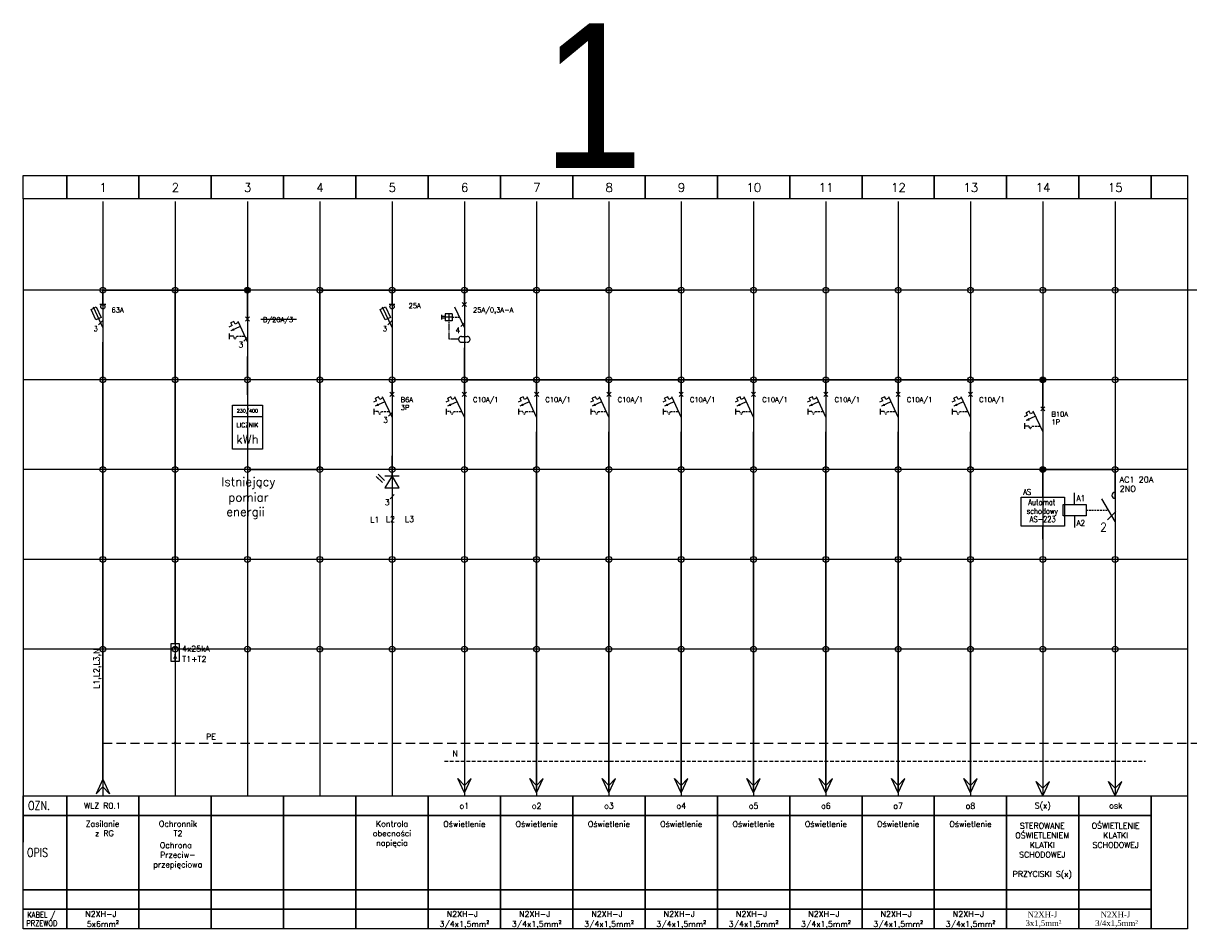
# Model space of a CAD drawing. Extents: x -286 to 6751, y -6190 to 318.
# Tile 2 of 8: x 0 to 403, y 0 to 313. Entities that reach past the tile are written whole.
import ezdxf
from ezdxf.enums import TextEntityAlignment as Align

# ---------------------------------------------------------------- set-up
doc = ezdxf.new("R2010")
doc.units = 0
doc.linetypes.add('HIDDEN', pattern=[9.525, 6.35, -3.175])
doc.layers.get('defpoints').update_dxf_attribs({"color": 8})
for name, color, linetype in [('_hrs_e_aparaty', 1, 'Continuous'), ('_HRS_E_Opis', 2, 'Continuous'), ('_HRS_E_Opis_obwodow', 2, 'Continuous'), ('_HRS_E_Schematy', 2, 'Continuous'), ('_HRS_E_Tabelka', 10, 'Continuous'), ('schrack-additional', 7, 'Continuous'), ('schrack-descr', 7, 'Continuous'), ('schrack-terminal', 7, 'Continuous'), ('SCHRACK_S', 1, 'Continuous')]:
    doc.layers.add(name, color=color, linetype=linetype)
doc.styles.add('_HRS TIMES', font='times.ttf')
doc.styles.add('_HRS_ARIAL', font='arial.ttf', dxfattribs={"width": 0.9})
doc.styles.add('_HRS_E_Styl_Standard', font='romans.shx')
doc.styles.get("Standard").update_dxf_attribs({"font": 'romans.shx'})
doc.styles.add('styl', font='romans.shx')
doc.styles.add('UWAGI', font='romans.shx', dxfattribs={"width": 0.8})

# ---------------------------------------------------------------- blocks, each defined once
blk = doc.blocks.new('BS618306_s')
at = {"layer": 'SCHRACK_S'}
for p, q in [((0, -5), (0, 0)), ((0, -13), (0, -18))]:
    blk.add_line(p, q, dxfattribs=at)
at = {"layer": 'SCHRACK_S', "color": 4}
for p, q in [((-5.33, -7.26), (-6.41, -7.76)), ((-2.53, -7.58), (-5.79, -9.1)), ((-4.66, -5.84), (-5.75, -6.35)), ((-5.33, -7.26), (-5.75, -6.35)), ((-4.24, -6.75), (-4.66, -5.84)), ((-3.15, -6.24), (-4.24, -6.75)), ((-0.71, -5.71), (0.71, -4.29)), ((0.71, -5.71), (-0.71, -4.29)), ((-6.27, -9.97), (-6.27, -11.97)), ((-1.22, -12.6), (0.19, -11.18))]:
    blk.add_line(p, q, dxfattribs=at)
at = {"layer": 'SCHRACK_S', "color": 1}
blk.add_line((-3.38, -5.75), (0, -13), dxfattribs=at)
at = {"layer": 'SCHRACK_S', "color": 4, "linetype": 'HIDDEN', "ltscale": 0.05}
for p, q in [((-4.84, -10.97), (-6.27, -10.97)), ((-4.27, -11.97), (-4.84, -10.97)), ((-4.27, -11.97), (-3.69, -10.97))]:
    blk.add_line(p, q, dxfattribs=at)
at = {"layer": 'SCHRACK_S', "color": 4, "linetype": 'HIDDEN', "ltscale": 0.1}
blk.add_line((-3.69, -10.97), (-0.95, -10.97), dxfattribs=at)
at = {"layer": 'SCHRACK_S', "color": 4}
blk.add_lwpolyline([(-5.79, -9.1, 0, 1, 0), (-4.7, -8.59, 1, 1, 0)], format="xyseb", dxfattribs=at)
at = {"layer": 'schrack-additional', "style": 'styl', "flags": 8}
blk.add_attdef('ADDITIONAL', (3, -13.1), '', height=1.7, dxfattribs=at)
at = {"layer": 'schrack-descr', "style": 'styl', "flags": 8}
blk.add_attdef('DESCRIPTION', (3, -7.7), '', height=1.7, dxfattribs=at)
at = {"layer": 'SCHRACK_S', "color": 4}
blk.add_text('3', height=2, dxfattribs=at).set_placement((-3.12, -14.87))
blk = doc.blocks.new('c_phase_indic_1_s')
at = {"layer": 'SCHRACK_S'}
for p, q in [((0, -7.78), (0, 0)), ((-3.35, -9.32), (-5.52, -7.15)), ((-2.62, -8.58), (-4.79, -6.42)), ((-2.44, -6.91), (2.44, -6.91)), ((0, -7.78), (0, -18))]:
    blk.add_line(p, q, dxfattribs=at)
at = {"layer": 'SCHRACK_S', "color": 4}
blk.add_line((-0.63, -14.86), (0.79, -13.45), dxfattribs=at)
at = {"layer": 'SCHRACK_S'}
for points in [[(-5.52, -7.15, 0, 0.613, 0), (-4.81, -7.86, 0.613, 0.613, 0)], [(-4.79, -6.42, 0, 0.613, 0), (-4.08, -7.12, 0.613, 0.613, 0)]]:
    blk.add_lwpolyline(points, format="xyseb", dxfattribs=at)
blk.add_lwpolyline([(2.44, -11.13), (0, -6.91), (-2.44, -11.13)], close=True, dxfattribs=at)
at = {"layer": 'schrack-additional', "style": 'styl'}
blk.add_attdef('ADDITIONAL', (6.04, -11.8), '', height=1.7, dxfattribs=at)
at = {"layer": 'schrack-descr', "style": 'styl'}
blk.add_attdef('DESCRIPTION', (6.04, -6.4), '', height=1.7, dxfattribs=at)
at = {"layer": 'schrack-terminal', "style": 'styl'}
for tag in ['TERMINAL2', 'TERMINAL']:
    blk.add_attdef(tag, (6.02, -14.47), '', height=1.7, dxfattribs=at)
at = {"layer": 'SCHRACK_S', "color": 4}
blk.add_text('3', height=2, dxfattribs=at).set_placement((-2.52, -17.13))
blk = doc.blocks.new('BS618110_s')
at = {"layer": 'SCHRACK_S'}
for p, q in [((0, -5), (0, 0)), ((0, -13), (0, -18))]:
    blk.add_line(p, q, dxfattribs=at)
at = {"layer": 'SCHRACK_S', "color": 4}
for p, q in [((-5.33, -7.26), (-6.41, -7.76)), ((-2.53, -7.58), (-5.79, -9.1)), ((-4.66, -5.84), (-5.75, -6.35)), ((-5.33, -7.26), (-5.75, -6.35)), ((-4.24, -6.75), (-4.66, -5.84)), ((-3.15, -6.24), (-4.24, -6.75)), ((-0.71, -5.71), (0.71, -4.29)), ((0.71, -5.71), (-0.71, -4.29)), ((-6.27, -9.97), (-6.27, -11.97))]:
    blk.add_line(p, q, dxfattribs=at)
at = {"layer": 'SCHRACK_S', "color": 1}
blk.add_line((-3.38, -5.75), (0, -13), dxfattribs=at)
at = {"layer": 'SCHRACK_S', "color": 4, "linetype": 'HIDDEN', "ltscale": 0.05}
for p, q in [((-4.84, -10.97), (-6.27, -10.97)), ((-4.27, -11.97), (-4.84, -10.97)), ((-4.27, -11.97), (-3.69, -10.97))]:
    blk.add_line(p, q, dxfattribs=at)
at = {"layer": 'SCHRACK_S', "color": 4, "linetype": 'HIDDEN', "ltscale": 0.1}
blk.add_line((-3.69, -10.97), (-0.95, -10.97), dxfattribs=at)
at = {"layer": 'SCHRACK_S', "color": 4}
blk.add_lwpolyline([(-5.79, -9.1, 0, 1, 0), (-4.7, -8.59, 1, 1, 0)], format="xyseb", dxfattribs=at)
at = {"layer": 'schrack-additional', "style": 'styl', "flags": 8}
blk.add_attdef('ADDITIONAL', (3, -13.1), '', height=1.7, dxfattribs=at)
at = {"layer": 'schrack-descr', "style": 'styl', "flags": 8}
blk.add_attdef('DESCRIPTION', (3, -7.7), '', height=1.7, dxfattribs=at)
blk = doc.blocks.new('A$C232D70E2')
at = {"layer": '_HRS_E_Schematy'}
for p, q in [((0, 0), (-2.31, -5)), ((0, 0), (2.31, -5)), ((0, -2.64), (-2.31, -5)), ((0, -2.64), (2.31, -5))]:
    blk.add_line(p, q, dxfattribs=at)
blk = doc.blocks.new('c_fuse_sw_3_s')
at = {"layer": 'SCHRACK_S'}
for p, q in [((0, -5), (0, 0)), ((0, -13), (0, -18))]:
    blk.add_line(p, q, dxfattribs=at)
at = {"layer": 'SCHRACK_S', "color": 1}
blk.add_line((-3.38, -5.75), (0, -13), dxfattribs=at)
at = {"layer": 'SCHRACK_S', "color": 4}
for p, q in [((1, -5), (-1, -5)), ((-1.49, -12.04), (-0.07, -10.62))]:
    blk.add_line(p, q, dxfattribs=at)
blk.add_lwpolyline([(-4.07, -6.65), (-2.25, -5.8), (-0.56, -9.43), (-2.38, -10.27)], close=True, dxfattribs=at)
blk.add_circle((0, -5.74), 0.738, dxfattribs=at)
at = {"layer": 'schrack-additional', "style": 'styl'}
blk.add_attdef('ADDITIONAL', (5.73, -11.65), '', height=1.7, dxfattribs=at)
at = {"layer": 'schrack-descr', "style": 'styl'}
blk.add_attdef('DESCRIPTION', (5.73, -6.25), '', height=1.7, dxfattribs=at)
at = {"layer": 'schrack-terminal', "style": 'styl'}
for tag in ['TERMINAL2', 'TERMINAL']:
    blk.add_attdef(tag, (5.71, -14.33), '', height=1.7, dxfattribs=at)
at = {"layer": 'SCHRACK_S', "color": 4, "width": 0.9}
blk.add_text('3', height=1.8, dxfattribs=at).set_placement((-3.14, -14.23))
blk = doc.blocks.new('szab')
for p, q in [((-190, 92.64), (-190, -59.54)), ((-162.5, 92.64), (-162.5, 62.04)), ((-137.5, 92.64), (-137.5, 62.04)), ((-112.5, 92.64), (-112.5, 62.04)), ((-87.5, 92.64), (-87.5, 62.04)), ((-62.5, 92.64), (-62.5, 62.04)), ((-37.5, 92.64), (-37.5, 62.04)), ((-12.5, 92.64), (-12.5, 62.04)), ((12.5, 92.64), (12.5, 62.04)), ((37.5, 92.64), (37.5, 62.04)), ((62.5, 92.64), (62.5, 62.04)), ((87.5, 92.64), (87.5, 62.04)), ((112.5, 92.64), (112.5, 62.04)), ((137.5, 92.64), (137.5, 62.04)), ((162.5, 92.64), (162.5, 62.04)), ((187.5, 92.64), (187.5, 62.04)), ((212.5, 92.64), (212.5, -59.54)), ((-162.5, 62.04), (-190, 62.04)), ((-137.5, 62.04), (-162.5, 62.04)), ((-162.5, 62.04), (-162.5, 31.02)), ((-112.5, 62.04), (-137.5, 62.04)), ((-137.5, 62.04), (-137.5, 31.02)), ((-87.5, 62.04), (-112.5, 62.04)), ((-112.5, 62.04), (-112.5, 31.02)), ((-62.5, 62.04), (-87.5, 62.04)), ((-87.5, 62.04), (-87.5, 31.02)), ((-37.5, 62.04), (-62.5, 62.04)), ((-62.5, 62.04), (-62.5, 31.02)), ((-12.5, 62.04), (-37.5, 62.04)), ((-37.5, 62.04), (-37.5, 31.02)), ((12.5, 62.04), (-12.5, 62.04)), ((-12.5, 62.04), (-12.5, 31.02)), ((37.5, 62.04), (12.5, 62.04)), ((12.5, 62.04), (12.5, 31.02)), ((37.5, 62.04), (37.5, 31.02)), ((62.5, 62.04), (37.5, 62.04)), ((87.5, 62.04), (62.5, 62.04)), ((62.5, 62.04), (62.5, 31.02)), ((112.5, 62.04), (87.5, 62.04)), ((87.5, 62.04), (87.5, 31.02)), ((137.5, 62.04), (112.5, 62.04)), ((112.5, 62.04), (112.5, 31.02)), ((162.5, 62.04), (137.5, 62.04)), ((137.5, 62.04), (137.5, 31.02)), ((187.5, 62.04), (162.5, 62.04)), ((162.5, 62.04), (162.5, 31.02)), ((187.5, 62.04), (187.5, 31.02)), ((212.5, 62.04), (187.5, 62.04)), ((-190, 38.52), (-190, -112.79)), ((212.5, 38.52), (212.5, -112.79)), ((-162.5, 31.02), (-190, 31.02)), ((-162.5, 31.02), (-162.5, 0)), ((-137.5, 31.02), (-162.5, 31.02)), ((-137.5, 31.02), (-137.5, 0)), ((-112.5, 31.02), (-137.5, 31.02)), ((-112.5, 31.02), (-112.5, 0)), ((-87.5, 31.02), (-112.5, 31.02)), ((-87.5, 31.02), (-87.5, 0)), ((-62.5, 31.02), (-87.5, 31.02)), ((-62.5, 31.02), (-62.5, 0)), ((-37.5, 31.02), (-62.5, 31.02)), ((-37.5, 31.02), (-37.5, 0)), ((-12.5, 31.02), (-37.5, 31.02)), ((-12.5, 31.02), (-12.5, 0)), ((12.5, 31.02), (-12.5, 31.02)), ((12.5, 31.02), (12.5, 0)), ((37.5, 31.02), (12.5, 31.02)), ((37.5, 31.02), (37.5, 0)), ((62.5, 31.02), (37.5, 31.02)), ((62.5, 31.02), (62.5, 0)), ((87.5, 31.02), (62.5, 31.02)), ((87.5, 31.02), (87.5, 0)), ((112.5, 31.02), (87.5, 31.02)), ((137.5, 31.02), (112.5, 31.02)), ((112.5, 31.02), (112.5, 0)), ((137.5, 31.02), (137.5, 0)), ((162.5, 31.02), (137.5, 31.02)), ((162.5, 31.02), (162.5, 0)), ((187.5, 31.02), (162.5, 31.02)), ((187.5, 31.02), (187.5, 0)), ((212.5, 31.02), (187.5, 31.02)), ((-162.5, 0), (-190, 0)), ((-162.5, 0), (-162.5, -31.02)), ((-137.5, 0), (-162.5, 0)), ((-137.5, 0), (-137.5, -31.02)), ((-112.5, 0), (-137.5, 0)), ((-112.5, 0), (-112.5, -31.02)), ((-87.5, 0), (-112.5, 0)), ((-87.5, 0), (-87.5, -31.02)), ((-62.5, 0), (-87.5, 0)), ((-62.5, 0), (-62.5, -31.02)), ((-37.5, 0), (-62.5, 0)), ((-37.5, 0), (-37.5, -31.02)), ((12.5, 0), (-12.5, 0)), ((12.5, 0), (12.5, -31.02)), ((37.5, 0), (12.5, 0)), ((37.5, 0), (37.5, -31.02)), ((87.5, 0), (62.5, 0)), ((87.5, 0), (87.5, -31.02)), ((112.5, 0), (87.5, 0)), ((137.5, 0), (112.5, 0)), ((112.5, 0), (112.5, -31.02)), ((137.5, 0), (137.5, -31.02)), ((162.5, 0), (137.5, 0)), ((162.5, 0), (162.5, -31.02)), ((187.5, 0), (162.5, 0)), ((187.5, 0), (187.5, -31.02)), ((212.5, 0), (187.5, 0)), ((-12.5, 0), (-37.5, 0)), ((-12.5, 0), (-12.5, -31.02)), ((62.5, 0), (37.5, 0)), ((62.5, 0), (62.5, -31.02)), ((-162.5, -31.02), (-190, -31.02)), ((-162.5, -31.02), (-162.5, -62.04)), ((-137.5, -31.02), (-162.5, -31.02)), ((-137.5, -31.02), (-137.5, -62.04)), ((-112.5, -31.02), (-137.5, -31.02)), ((-112.5, -31.02), (-112.5, -62.04)), ((-87.5, -31.02), (-112.5, -31.02)), ((-87.5, -31.02), (-87.5, -62.04)), ((-62.5, -31.02), (-87.5, -31.02)), ((-62.5, -31.02), (-62.5, -62.04)), ((-37.5, -31.02), (-62.5, -31.02)), ((-37.5, -31.02), (-37.5, -62.04)), ((-12.5, -31.02), (-37.5, -31.02)), ((-12.5, -31.02), (-12.5, -62.04)), ((12.5, -31.02), (-12.5, -31.02)), ((12.5, -31.02), (12.5, -62.04)), ((37.5, -31.02), (12.5, -31.02)), ((37.5, -31.02), (37.5, -62.04)), ((62.5, -31.02), (37.5, -31.02)), ((62.5, -31.02), (62.5, -62.04)), ((87.5, -31.02), (62.5, -31.02)), ((87.5, -31.02), (87.5, -62.04)), ((112.5, -31.02), (87.5, -31.02)), ((137.5, -31.02), (112.5, -31.02)), ((112.5, -31.02), (112.5, -62.04)), ((137.5, -31.02), (137.5, -62.04)), ((162.5, -31.02), (137.5, -31.02)), ((162.5, -31.02), (162.5, -62.04)), ((187.5, -31.02), (162.5, -31.02)), ((187.5, -31.02), (187.5, -62.04)), ((212.5, -31.02), (187.5, -31.02)), ((-162.5, -62.04), (-190, -62.04)), ((-162.5, -62.04), (-162.5, -112.79)), ((-137.5, -62.04), (-162.5, -62.04)), ((-137.5, -62.04), (-137.5, -112.79)), ((-112.5, -62.04), (-137.5, -62.04)), ((-112.5, -62.04), (-112.5, -112.79)), ((-87.5, -62.04), (-112.5, -62.04)), ((-87.5, -62.04), (-87.5, -112.79)), ((-62.5, -62.04), (-87.5, -62.04)), ((-62.5, -62.04), (-62.5, -112.79)), ((-37.5, -62.04), (-62.5, -62.04)), ((-37.5, -62.04), (-37.5, -112.79)), ((-12.5, -62.04), (-37.5, -62.04)), ((-12.5, -62.04), (-12.5, -112.79)), ((12.5, -62.04), (-12.5, -62.04)), ((12.5, -62.04), (12.5, -112.79)), ((37.5, -62.04), (12.5, -62.04)), ((37.5, -62.04), (37.5, -112.79)), ((62.5, -62.04), (37.5, -62.04)), ((62.5, -62.04), (62.5, -112.79)), ((87.5, -62.04), (62.5, -62.04)), ((87.5, -62.04), (87.5, -112.79)), ((112.5, -62.04), (87.5, -62.04)), ((137.5, -62.04), (112.5, -62.04)), ((112.5, -62.04), (112.5, -112.79)), ((137.5, -62.04), (137.5, -112.79)), ((162.5, -62.04), (137.5, -62.04)), ((162.5, -62.04), (162.5, -112.79)), ((187.5, -62.04), (162.5, -62.04)), ((187.5, -62.04), (187.5, -112.79)), ((212.5, -62.04), (187.5, -62.04))]:
    blk.add_line(p, q)
for centre in [(-162.5, 62.04), (-137.5, 62.04), (-112.5, 62.04), (-87.5, 62.04), (-62.5, 62.04), (-37.5, 62.04), (-12.5, 62.04), (12.5, 62.04), (37.5, 62.04), (62.5, 62.04), (87.5, 62.04), (112.5, 62.04), (137.5, 62.04), (162.5, 62.04), (187.5, 62.04), (-162.5, 31.02), (-137.5, 31.02), (-112.5, 31.02), (-87.5, 31.02), (-62.5, 31.02), (-37.5, 31.02), (-12.5, 31.02), (12.5, 31.02), (37.5, 31.02), (62.5, 31.02), (87.5, 31.02), (112.5, 31.02), (137.5, 31.02), (162.5, 31.02), (187.5, 31.02), (-162.5, 0), (-137.5, 0), (-112.5, 0), (-87.5, 0), (-62.5, 0), (-37.5, 0), (-12.5, 0), (12.5, 0), (37.5, 0), (62.5, 0), (87.5, 0), (112.5, 0), (137.5, 0), (162.5, 0), (187.5, 0), (-162.5, -31.02), (-137.5, -31.02), (-112.5, -31.02), (-87.5, -31.02), (-62.5, -31.02), (-37.5, -31.02), (-12.5, -31.02), (12.5, -31.02), (37.5, -31.02), (62.5, -31.02), (87.5, -31.02), (112.5, -31.02), (137.5, -31.02), (162.5, -31.02), (187.5, -31.02), (-162.5, -62.04), (-137.5, -62.04), (-112.5, -62.04), (-87.5, -62.04), (-62.5, -62.04), (-37.5, -62.04), (-12.5, -62.04), (12.5, -62.04), (37.5, -62.04), (62.5, -62.04), (87.5, -62.04), (112.5, -62.04), (137.5, -62.04), (162.5, -62.04), (187.5, -62.04)]:
    blk.add_circle(centre, 1)
blk = doc.blocks.new('Opis1')
at = {"layer": '_HRS_E_Tabelka'}
for points in [[(0, 45.91), (15, 45.91), (15, 39.18), (0, 39.18)], [(15, 45.91), (40, 45.91), (40, 39.18), (15, 39.18)], [(40, 45.91), (65, 45.91), (65, 39.18), (40, 39.18)], [(65, 45.91), (90, 45.91), (90, 39.18), (65, 39.18)], [(90, 45.91), (115, 45.91), (115, 39.18), (90, 39.18)], [(115, 45.91), (140, 45.91), (140, 39.18), (115, 39.18)], [(140, 45.91), (165, 45.91), (165, 39.18), (140, 39.18)], [(165, 45.91), (190, 45.91), (190, 39.18), (165, 39.18)], [(190, 45.91), (215, 45.91), (215, 39.18), (190, 39.18)], [(215, 45.91), (240, 45.91), (240, 39.18), (215, 39.18)], [(240, 45.91), (265, 45.91), (265, 39.18), (240, 39.18)], [(265, 45.91), (290, 45.91), (290, 39.18), (265, 39.18)], [(290, 45.91), (315, 45.91), (315, 39.18), (290, 39.18)], [(315, 45.91), (340, 45.91), (340, 39.18), (315, 39.18)], [(340, 45.91), (365, 45.91), (365, 39.18), (340, 39.18)], [(365, 45.91), (390, 45.91), (390, 39.18), (365, 39.18)], [(402.5, 0), (390, 0), (390, 45.91), (402.5, 45.91)], [(0, 39.18), (15, 39.18), (15, 13.46), (0, 13.46)], [(15, 39.18), (40, 39.18), (40, 13.46), (15, 13.46)], [(40, 39.18), (65, 39.18), (65, 13.46), (40, 13.46)], [(65, 39.18), (90, 39.18), (90, 13.46), (65, 13.46)], [(90, 39.18), (115, 39.18), (115, 13.46), (90, 13.46)], [(115, 39.18), (140, 39.18), (140, 13.46), (115, 13.46)], [(140, 39.18), (165, 39.18), (165, 13.46), (140, 13.46)], [(165, 39.18), (190, 39.18), (190, 13.46), (165, 13.46)], [(190, 39.18), (215, 39.18), (215, 13.46), (190, 13.46)], [(215, 39.18), (240, 39.18), (240, 13.46), (215, 13.46)], [(240, 39.18), (265, 39.18), (265, 13.46), (240, 13.46)], [(265, 39.18), (290, 39.18), (290, 13.46), (265, 13.46)], [(290, 39.18), (315, 39.18), (315, 13.46), (290, 13.46)], [(315, 39.18), (340, 39.18), (340, 13.46), (315, 13.46)], [(340, 39.18), (365, 39.18), (365, 13.46), (340, 13.46)], [(365, 39.18), (390, 39.18), (390, 13.46), (365, 13.46)], [(0, 13.46), (15, 13.46), (15, 6.73), (0, 6.73)], [(15, 13.46), (40, 13.46), (40, 6.73), (15, 6.73)], [(40, 13.46), (65, 13.46), (65, 6.73), (40, 6.73)], [(65, 13.46), (90, 13.46), (90, 6.73), (65, 6.73)], [(90, 13.46), (115, 13.46), (115, 6.73), (90, 6.73)], [(115, 13.46), (140, 13.46), (140, 6.73), (115, 6.73)], [(140, 13.46), (165, 13.46), (165, 6.73), (140, 6.73)], [(165, 13.46), (190, 13.46), (190, 6.73), (165, 6.73)], [(190, 13.46), (215, 13.46), (215, 6.73), (190, 6.73)], [(215, 13.46), (240, 13.46), (240, 6.73), (215, 6.73)], [(240, 13.46), (265, 13.46), (265, 6.73), (240, 6.73)], [(265, 13.46), (290, 13.46), (290, 6.73), (265, 6.73)], [(290, 13.46), (315, 13.46), (315, 6.73), (290, 6.73)], [(315, 13.46), (340, 13.46), (340, 6.73), (315, 6.73)], [(340, 13.46), (365, 13.46), (365, 6.73), (340, 6.73)], [(365, 13.46), (390, 13.46), (390, 6.73), (365, 6.73)], [(0, 6.73), (15, 6.73), (15, 0), (0, 0)], [(15, 6.73), (40, 6.73), (40, 0), (15, 0)], [(40, 6.73), (65, 6.73), (65, 0), (40, 0)], [(65, 6.73), (90, 6.73), (90, 0), (65, 0)], [(90, 6.73), (115, 6.73), (115, 0), (90, 0)], [(115, 6.73), (140, 6.73), (140, 0), (115, 0)], [(140, 6.73), (165, 6.73), (165, 0), (140, 0)], [(165, 6.73), (190, 6.73), (190, 0), (165, 0)], [(190, 6.73), (215, 6.73), (215, 0), (190, 0)], [(215, 6.73), (240, 6.73), (240, 0), (215, 0)], [(240, 6.73), (265, 6.73), (265, 0), (240, 0)], [(265, 6.73), (290, 6.73), (290, 0), (265, 0)], [(290, 6.73), (315, 6.73), (315, 0), (290, 0)], [(315, 6.73), (340, 6.73), (340, 0), (315, 0)], [(340, 6.73), (365, 6.73), (365, 0), (340, 0)], [(365, 6.73), (390, 6.73), (390, 0), (365, 0)]]:
    blk.add_lwpolyline(points, close=True, dxfattribs=at)
at = {"layer": '_HRS_E_Tabelka', "style": '_HRS_E_Styl_Standard', "width": 0.8}
for s, height, p in [('OZN.', 3, (5.43, 42.55)), ('OPIS', 3, (4.91, 26.32)), ('KABEL /', 2, (6.25, 4.81)), ('PRZEWÓD', 2, (6.4, 1.87))]:
    blk.add_text(s, height=height, rotation=359.9986, dxfattribs=at).set_placement(p, align=Align.MIDDLE_CENTER)
blk = doc.blocks.new('A$C5E6C5F13')
at = {"layer": '_HRS_E_Tabelka'}
for p, q in [((0, 0), (0, -222.4)), ((402.5, 0), (402.5, -222.4))]:
    blk.add_line(p, q, dxfattribs=at)
for points in [[(0, 8), (15, 8), (15, 0), (0, 0)], [(15, 8), (40, 8), (40, 0), (15, 0)], [(40, 8), (65, 8), (65, 0), (40, 0)], [(65, 8), (90, 8), (90, 0), (65, 0)], [(90, 8), (115, 8), (115, 0), (90, 0)], [(115, 8), (140, 8), (140, 0), (115, 0)], [(140, 8), (165, 8), (165, 0), (140, 0)], [(165, 8), (190, 8), (190, 0), (165, 0)], [(190, 8), (215, 8), (215, 0), (190, 0)], [(215, 8), (240, 8), (240, 0), (215, 0)], [(240, 8), (265, 8), (265, 0), (240, 0)], [(265, 8), (290, 8), (290, 0), (265, 0)], [(290, 8), (315, 8), (315, 0), (290, 0)], [(315, 8), (340, 8), (340, 0), (315, 0)], [(340, 8), (365, 8), (365, 0), (340, 0)], [(365, 8), (390, 8), (390, 0), (365, 0)], [(390, 8), (402.5, 8), (402.5, 0), (390, 0)]]:
    blk.add_lwpolyline(points, close=True, dxfattribs=at)
at = {"layer": '_HRS_E_Tabelka', "style": '_HRS_E_Styl_Standard'}
for s, p in [('1', (27.59, 3.85)), ('2', (52.59, 3.85)), ('3', (77.59, 3.85)), ('4', (102.59, 3.85)), ('5', (127.59, 3.85)), ('6', (152.59, 3.85)), ('7', (177.59, 3.85)), ('8', (202.59, 3.85)), ('9', (227.59, 3.85)), ('10', (252.59, 3.85)), ('11', (277.59, 3.85)), ('12', (302.59, 3.85)), ('13', (327.59, 3.85)), ('14', (352.59, 3.85)), ('15', (377.59, 3.85))]:
    blk.add_text(s, height=3, rotation=359.9986, dxfattribs=at).set_placement(p, align=Align.MIDDLE_CENTER)
blk = doc.blocks.new('*U69')
at = {"layer": '_HRS_E_Tabelka'}
for name, p in [('A$C5E6C5F13', (0, 252.35)), ('Opis1', (0, 0))]:
    blk.add_blockref(name, p, dxfattribs=at)
at = {"layer": 'defpoints'}
blk.add_blockref('szab', (190, 158.7), dxfattribs=at)
blk = doc.blocks.new('c_spark_arres_s')
at = {"layer": 'SCHRACK_S'}
for p, q in [((0, -1.98), (0, 0)), ((0, -1.98), (0, -4.43)), ((0, -7.99), (0, -5.54)), ((0, -7.99), (0, -9.97))]:
    blk.add_line(p, q, dxfattribs=at)
blk.add_lwpolyline([(-1.49, -1.98), (1.49, -1.98), (1.49, -7.99), (-1.49, -7.99)], close=True, dxfattribs=at)
for points in [[(0, -4.43, 0, 1.5, 0), (0, -2.83, 1.5, 1.5, 0)], [(0, -5.54, 0, 1.5, 0), (0, -7.14, 1.5, 1.5, 0)]]:
    blk.add_lwpolyline(points, format="xyseb", dxfattribs=at)
at = {"layer": 'schrack-additional', "style": 'styl'}
blk.add_attdef('ADDITIONAL', (4.92, -9.34), '', height=2.04, dxfattribs=at)
at = {"layer": 'schrack-descr', "style": 'styl'}
blk.add_attdef('DESCRIPTION', (4.92, -2.86), '', height=2.04, dxfattribs=at)
at = {"layer": 'schrack-terminal', "style": 'styl'}
for tag in ['TERMINAL2', 'TERMINAL']:
    blk.add_attdef(tag, (4.9, -12.55), '', height=2.04, dxfattribs=at)
blk = doc.blocks.new('IS504702_s')
at = {"layer": 'SCHRACK_S'}
for p, q in [((0, -5), (0, 0)), ((0, -13), (0, -18))]:
    blk.add_line(p, q, dxfattribs=at)
at = {"layer": 'SCHRACK_S', "color": 1}
blk.add_line((-3.38, -5.75), (0, -13), dxfattribs=at)
at = {"layer": 'SCHRACK_S', "color": 4}
for p, q in [((1, -5), (-1, -5)), ((-1.49, -12.04), (-0.07, -10.62))]:
    blk.add_line(p, q, dxfattribs=at)
blk.add_lwpolyline([(-4.07, -6.65), (-2.25, -5.8), (-0.56, -9.43), (-2.38, -10.27)], close=True, dxfattribs=at)
blk.add_circle((0, -5.74), 0.738, dxfattribs=at)
at = {"layer": 'schrack-additional', "style": 'styl', "flags": 8}
blk.add_attdef('ADDITIONAL', (3, -13.1), '', height=1.7, dxfattribs=at)
at = {"layer": 'schrack-descr', "style": 'styl', "flags": 8}
blk.add_attdef('DESCRIPTION', (3, -7.7), '', height=1.7, dxfattribs=at)
at = {"layer": 'SCHRACK_S', "color": 4, "width": 0.9}
blk.add_text('3', height=1.8, dxfattribs=at).set_placement((-3.14, -14.23))
blk = doc.blocks.new('BD604130_s')
at = {"layer": 'SCHRACK_S'}
for p, q in [((0, -5), (0, 0)), ((0, -13), (0, -18))]:
    blk.add_line(p, q, dxfattribs=at)
at = {"layer": 'SCHRACK_S', "color": 1}
for p, q in [((-3.38, -5.75), (0, -13)), ((0, -18), (0, -21))]:
    blk.add_line(p, q, dxfattribs=at)
at = {"layer": 'SCHRACK_S', "color": 4}
for p, q in [((-0.71, -5.71), (0.71, -4.29)), ((0.71, -5.71), (-0.71, -4.29)), ((-7.86, -8.55), (-7.86, -10.2)), ((-6.62, -9.07), (-7.86, -9.07)), ((-6.62, -9.68), (-7.86, -9.68)), ((-4.22, -8.17), (-6.62, -8.17)), ((-6.62, -8.17), (-6.62, -10.57)), ((-4.22, -9.37), (-6.62, -9.37)), ((-4.22, -10.57), (-6.62, -10.57)), ((-5.42, -8.17), (-5.42, -10.57)), ((-4.22, -8.17), (-4.22, -10.57)), ((-1.22, -12.6), (0.19, -11.18))]:
    blk.add_line(p, q, dxfattribs=at)
at = {"layer": 'SCHRACK_S', "color": 4, "linetype": 'HIDDEN', "ltscale": 0.05}
for p, q in [((-5.42, -10.57), (-5.42, -17.01)), ((-1.01, -16), (1, -16)), ((-2, -17.01), (-5.42, -17.01)), ((-0.98, -18), (1, -18))]:
    blk.add_line(p, q, dxfattribs=at)
at = {"layer": 'SCHRACK_S', "color": 4, "linetype": 'HIDDEN', "ltscale": 0.1}
blk.add_line((-4.22, -9.37), (-1.69, -9.37), dxfattribs=at)
at = {"layer": 'SCHRACK_S', "color": 4, "const_width": 0.2}
blk.add_lwpolyline([(-2.1, -17.01, 1), (-1.9, -17.01, 1)], format="xyb", close=True, dxfattribs=at)
at = {"layer": 'SCHRACK_S', "color": 4, "linetype": 'HIDDEN', "ltscale": 0.05}
for centre, start, end in [((-1, -17), 89.607, 271.3439), ((1, -17), 269.992, 90.0007)]:
    blk.add_arc(centre, 1, start, end, dxfattribs=at)
at = {"layer": 'schrack-additional', "style": 'styl', "flags": 8}
blk.add_attdef('ADDITIONAL', (3, -13.1), '', height=1.7, dxfattribs=at)
at = {"layer": 'schrack-descr', "style": 'styl', "flags": 8}
blk.add_attdef('DESCRIPTION', (3, -7.7), '', height=1.7, dxfattribs=at)
at = {"layer": 'SCHRACK_S', "color": 4}
blk.add_text('4', height=2, dxfattribs=at).set_placement((-3.12, -14.87))
blk = doc.blocks.new('licznik')
for p, q in [((0, 0), (0, -3.56)), ((0, -18.77), (0, -22.33))]:
    blk.add_line(p, q)
at = {"color": 1}
blk.add_line((-5.17, -7.46), (5.17, -7.46), dxfattribs=at)
blk.add_lwpolyline([(-5.17, -3.56), (5.17, -3.56), (5.17, -18.77), (-5.17, -18.77)], close=True, dxfattribs=at)
at = {"style": '_HRS_E_Styl_Standard'}
for s, height, p in [('230/400', 1.2, (0, -5.51)), ('LICZNIK', 1.5, (0, -10.44)), ('kWh', 3, (0, -15.28))]:
    blk.add_text(s, height=height, rotation=359.9986, dxfattribs=at).set_placement(p, align=Align.MIDDLE_CENTER)
blk = doc.blocks.new('c_mccb_3_s')
at = {"layer": 'SCHRACK_S'}
for p, q in [((0, -5), (0, 0)), ((0, -13), (0, -18))]:
    blk.add_line(p, q, dxfattribs=at)
at = {"layer": 'SCHRACK_S', "color": 4}
for p, q in [((-5.33, -7.26), (-6.41, -7.76)), ((-2.53, -7.58), (-5.79, -9.1)), ((-4.66, -5.84), (-5.75, -6.35)), ((-5.33, -7.26), (-5.75, -6.35)), ((-4.24, -6.75), (-4.66, -5.84)), ((-3.15, -6.24), (-4.24, -6.75)), ((-0.71, -5.71), (0.71, -4.29)), ((0.71, -5.71), (-0.71, -4.29)), ((-6.27, -9.97), (-6.27, -11.97)), ((-1.22, -12.6), (0.19, -11.18))]:
    blk.add_line(p, q, dxfattribs=at)
at = {"layer": 'SCHRACK_S', "color": 1}
blk.add_line((-3.38, -5.75), (0, -13), dxfattribs=at)
at = {"layer": 'SCHRACK_S', "color": 4, "linetype": 'HIDDEN', "ltscale": 0.05}
for p, q in [((-4.84, -10.97), (-6.27, -10.97)), ((-4.27, -11.97), (-4.84, -10.97)), ((-4.27, -11.97), (-3.69, -10.97))]:
    blk.add_line(p, q, dxfattribs=at)
at = {"layer": 'SCHRACK_S', "color": 4, "linetype": 'HIDDEN', "ltscale": 0.1}
blk.add_line((-3.69, -10.97), (-0.95, -10.97), dxfattribs=at)
at = {"layer": 'SCHRACK_S', "color": 4}
blk.add_lwpolyline([(-5.79, -9.1, 0, 1, 0), (-4.7, -8.59, 1, 1, 0)], format="xyseb", dxfattribs=at)
at = {"layer": 'schrack-additional', "style": 'styl'}
blk.add_attdef('ADDITIONAL', (5.4, -11.49), '', height=1.7, dxfattribs=at)
at = {"layer": 'schrack-descr', "style": 'styl'}
blk.add_attdef('DESCRIPTION', (5.4, -6.09), '', height=1.7, dxfattribs=at)
at = {"layer": 'schrack-terminal', "style": 'styl'}
for tag in ['TERMINAL2', 'TERMINAL']:
    blk.add_attdef(tag, (5.38, -14.17), '', height=1.7, dxfattribs=at)
at = {"layer": 'SCHRACK_S', "color": 4}
blk.add_text('3', height=2, dxfattribs=at).set_placement((-3.12, -14.87))
blk = doc.blocks.new('A$C55386BA2')
at = {"layer": '_HRS_E_Schematy'}
blk.add_line((0, -5), (0, 0), dxfattribs=at)
at = {"layer": '_HRS_E_Schematy', "const_width": 1}
blk.add_lwpolyline([(-0.5, 0, 1), (0.5, 0, 1)], format="xyb", close=True, dxfattribs=at)
blk.add_lwpolyline([(-0.5, 0, 1), (0.5, 0, 1)], format="xyb", close=True, dxfattribs=at)
blk = doc.blocks.new('A$C20656D97')
at = {"layer": '_HRS_E_Schematy'}
for p, q in [((0, 0), (5, 2.31)), ((0, 0), (5, -2.31)), ((2.64, 0), (5, 2.31)), ((2.64, 0), (5, -2.31))]:
    blk.add_line(p, q, dxfattribs=at)
blk = doc.blocks.new('Automat schodowy')
for p, q in [((0, -4.52), (0, 0)), ((0, -19.04), (0, -14.52))]:
    blk.add_line(p, q)
blk.add_lwpolyline([(-7.5, -4.52), (7.5, -4.52), (7.5, -14.52), (-7.5, -14.52)], close=True)
at = {"style": 'UWAGI', "width": 0.8}
for s, p in [('AS', (-6.77, -3.74)), ('Automat ', (-4.99, -7.27)), ('schodowy', (-5.56, -10.32)), ('AS-223', (-4.52, -13.15))]:
    blk.add_text(s, height=2, dxfattribs=at).set_placement(p)
blk = doc.blocks.new('*U116')
at = {"layer": 'SCHRACK_S'}
for p, q in [((0, -5), (0, 0)), ((0, -13), (-4.58, -5.07)), ((0, -13), (0, -18))]:
    blk.add_line(p, q, dxfattribs=at)
at = {"layer": 'SCHRACK_S', "color": 1}
for p, q in [((-14, -7.03), (-14, -3.03)), ((-14, -11.03), (-14, -15.03))]:
    blk.add_line(p, q, dxfattribs=at)
at = {"layer": 'SCHRACK_S', "color": 2}
for p, q in [((-18, -7.03), (-10, -7.03)), ((-18, -11.03), (-18, -7.03)), ((-10, -7.03), (-10, -11.03)), ((-10, -11.03), (-18, -11.03))]:
    blk.add_line(p, q, dxfattribs=at)
at = {"layer": 'SCHRACK_S', "color": 4, "linetype": 'HIDDEN', "ltscale": 0.1}
blk.add_line((-10, -9.03), (-2.29, -9.03), dxfattribs=at)
at = {"layer": 'SCHRACK_S', "color": 4}
blk.add_line((-2.58, -12.31), (0.25, -9.48), dxfattribs=at)
blk.add_arc((0, -3.9), 1.1, 90, 270, dxfattribs=at)
at = {"layer": 'schrack-additional', "style": 'styl'}
blk.add_attdef('ADDITIONAL', (1.59, -2.66), '', height=2.04, dxfattribs=at)
at = {"layer": 'schrack-descr', "style": 'styl'}
blk.add_attdef('DESCRIPTION', (1.59, 0.51), '', height=2.04, dxfattribs=at)
at = {"layer": 'SCHRACK_S', "color": 3, "width": 0.9}
for s, p in [('A1', (-13.31, -5.87)), ('A2', (-13.31, -14.43))]:
    blk.add_text(s, height=2, dxfattribs=at).set_placement(p)
at = {"layer": 'SCHRACK_S', "color": 4, "width": 0.9}
blk.add_text('2', height=3, dxfattribs=at).set_placement((-5.14, -16.43))

msp = doc.modelspace()

# ---------------------------------------------------------------- linework, layer by layer
at = {"layer": '_HRS_E_Schematy'}
for p, q in [((102.5, 158.704), (102.5, 221.749)), ((27.5, 220.749), (77.5, 220.749)), ((52.5, 100.456), (52.5, 220.749)), ((102.5, 220.749), (227.5, 220.749)), ((778.5, 220.749), (227.5, 220.749)), ((82.184, 210.746), (94.416, 210.746)), ((27.5, 51.648), (27.5, 202.749)), ((127.5, 202.749), (127.5, 189.727)), ((77.5, 189.519), (77.5, 197.749)), ((152.5, 189.727), (152.5, 200.749)), ((77.5, 184.519), (77.5, 189.519)), ((152.5, 189.727), (352.5, 189.727)), ((127.5, 176.53), (127.5, 163.508)), ((152.5, 171.727), (152.5, 46.911)), ((177.5, 46.911), (177.5, 171.727)), ((202.5, 46.911), (202.5, 171.727)), ((227.5, 46.911), (227.5, 171.727)), ((252.5, 46.911), (252.5, 171.727)), ((277.5, 46.911), (277.5, 171.727)), ((302.5, 46.911), (302.5, 171.727)), ((327.5, 46.911), (327.5, 171.727)), ((352.5, 166.727), (352.5, 158.704)), ((77.5, 162.186), (77.5, 158.704)), ((77.5, 158.704), (102.5, 158.704)), ((352.5, 158.704), (377.5, 158.704)), ((377.5, 153.704), (377.5, 158.704)), ((352.5, 134.669), (352.5, 48.551)), ((377.5, 135.704), (377.5, 48.551)), ((27.5, 51.648), (25.189, 46.648)), ((27.5, 49.009), (25.189, 46.648)), ((27.5, 51.648), (29.811, 46.648)), ((27.5, 49.009), (29.811, 46.648))]:
    msp.add_line(p, q, dxfattribs=at)
at = {"layer": '_HRS_E_Schematy', "linetype": 'HIDDEN', "ltscale": 0.5}
msp.add_line((52.5, 90.484), (52.5, 64.134), dxfattribs=at)
at = {"layer": '_HRS_E_Schematy', "color": 3, "linetype": 'HIDDEN', "ltscale": 0.5}
msp.add_line((27.5, 64.139), (820.53, 64.139), dxfattribs=at)
at = {"layer": '_HRS_E_Schematy', "color": 5, "linetype": 'HIDDEN', "ltscale": 0.2}
msp.add_line((145.595, 57.95), (388.021, 57.95), dxfattribs=at)
at = {"layer": '_HRS_E_Schematy'}
for start, end in [(0, 180), (180, 0)]:
    msp.add_arc((52.5, 64.231), 0.25, start, end, dxfattribs=at)

# ---------------------------------------------------------------- block references
for p in [(77.5, 220.749), (352.5, 189.727), (352.5, 158.704)]:
    msp.add_blockref('A$C55386BA2', p)
ref = msp.add_blockref('c_mccb_3_s', (77.5, 215.749))
ref.add_attrib('DESCRIPTION', 'D/20A/3', (82.904, 209.654), dxfattribs={"layer": 'schrack-descr', "height": 1.7, "style": 'styl'})
ref = msp.add_blockref('*U116', (377.5, 153.704))
ref.add_attrib('DESCRIPTION', 'AC1 20A', (379.093, 154.212), dxfattribs={"layer": 'schrack-descr', "height": 2.04, "style": 'styl'})
ref.add_attrib('ADDITIONAL', '2NO', (379.093, 151.047), dxfattribs={"layer": 'schrack-additional', "height": 2.04, "style": 'styl'})
at = {"layer": '_hrs_e_aparaty'}
for name, p in [('licznik', (77.5, 184.519)), ('Automat schodowy', (352.5, 153.704))]:
    msp.add_blockref(name, p, dxfattribs=at)
ref = msp.add_blockref('BS618110_s', (352.5, 184.727), dxfattribs=at)
ref.add_attrib('DESCRIPTION', 'B10A', (355.5, 177.027), dxfattribs={"layer": 'schrack-descr', "height": 1.7, "style": 'styl', "flags": 8})
ref.add_attrib('ADDITIONAL', '1P', (355.5, 174.327), dxfattribs={"layer": 'schrack-additional', "height": 1.7, "style": 'styl', "flags": 8})
at = {"layer": '_HRS_E_Schematy'}
ref = msp.add_blockref('IS504702_s', (27.5, 220.749), dxfattribs=at)
ref.add_attrib('DESCRIPTION', '63A', (30.5, 213.049), dxfattribs={"layer": 'schrack-descr', "height": 1.7, "style": 'styl', "flags": 8})
ref = msp.add_blockref('c_fuse_sw_3_s', (127.5, 220.749), dxfattribs=at)
ref.add_attrib('DESCRIPTION', '25A', (133.233, 214.499), dxfattribs={"layer": 'schrack-descr', "height": 1.7, "style": 'styl'})
ref = msp.add_blockref('BD604130_s', (152.5, 220.749), dxfattribs=at)
ref.add_attrib('DESCRIPTION', '25A/0,3A-A', (155.5, 213.049), dxfattribs={"layer": 'schrack-descr', "height": 1.7, "style": 'styl', "flags": 8})
ref = msp.add_blockref('BS618306_s', (127.5, 189.727), dxfattribs=at)
ref.add_attrib('DESCRIPTION', 'B6A', (130.5, 182.027), dxfattribs={"layer": 'schrack-descr', "height": 1.7, "style": 'styl', "flags": 8})
ref.add_attrib('ADDITIONAL', '3P', (130.5, 179.327), dxfattribs={"layer": 'schrack-additional', "height": 1.7, "style": 'styl', "flags": 8})
ref = msp.add_blockref('BS618110_s', (152.5, 189.727), dxfattribs=at)
ref.add_attrib('DESCRIPTION', 'C10A/1', (155.5, 182.027), dxfattribs={"layer": 'schrack-descr', "height": 1.7, "style": 'styl', "flags": 8})
ref = msp.add_blockref('BS618110_s', (177.5, 189.727), dxfattribs=at)
ref.add_attrib('DESCRIPTION', 'C10A/1', (180.5, 182.027), dxfattribs={"layer": 'schrack-descr', "height": 1.7, "style": 'styl', "flags": 8})
ref = msp.add_blockref('BS618110_s', (202.5, 189.727), dxfattribs=at)
ref.add_attrib('DESCRIPTION', 'C10A/1', (205.5, 182.027), dxfattribs={"layer": 'schrack-descr', "height": 1.7, "style": 'styl', "flags": 8})
ref = msp.add_blockref('BS618110_s', (227.5, 189.727), dxfattribs=at)
ref.add_attrib('DESCRIPTION', 'C10A/1', (230.5, 182.027), dxfattribs={"layer": 'schrack-descr', "height": 1.7, "style": 'styl', "flags": 8})
ref = msp.add_blockref('BS618110_s', (252.5, 189.727), dxfattribs=at)
ref.add_attrib('DESCRIPTION', 'C10A/1', (255.5, 182.027), dxfattribs={"layer": 'schrack-descr', "height": 1.7, "style": 'styl', "flags": 8})
ref = msp.add_blockref('BS618110_s', (277.5, 189.727), dxfattribs=at)
ref.add_attrib('DESCRIPTION', 'C10A/1', (280.5, 182.027), dxfattribs={"layer": 'schrack-descr', "height": 1.7, "style": 'styl', "flags": 8})
ref = msp.add_blockref('BS618110_s', (302.5, 189.727), dxfattribs=at)
ref.add_attrib('DESCRIPTION', 'C10A/1', (305.5, 182.027), dxfattribs={"layer": 'schrack-descr', "height": 1.7, "style": 'styl', "flags": 8})
ref = msp.add_blockref('BS618110_s', (327.5, 189.727), dxfattribs=at)
ref.add_attrib('DESCRIPTION', 'C10A/1', (330.5, 182.027), dxfattribs={"layer": 'schrack-descr', "height": 1.7, "style": 'styl', "flags": 8})
msp.add_blockref('c_phase_indic_1_s', (127.5, 163.508), dxfattribs=at)
ref = msp.add_blockref('c_spark_arres_s', (52.5, 90.484), dxfattribs=dict(at, xscale=-1, zscale=0.7, rotation=180))
ref.add_attrib('DESCRIPTION', 'T1+T2', (54.948, 92.205), dxfattribs={"layer": 'schrack-descr', "height": 2, "style": 'styl'})
ref.add_attrib('ADDITIONAL', '4x25kA', (54.9, 95.788), dxfattribs={"layer": 'schrack-additional', "height": 2, "style": 'styl'})
at = {"layer": '_HRS_E_Schematy', "xscale": -1, "rotation": 180}
for p in [(152.5, 46.911), (177.5, 46.911), (202.5, 46.911), (227.5, 46.911), (252.5, 46.911), (277.5, 46.911), (302.5, 46.911), (327.5, 46.911)]:
    msp.add_blockref('A$C232D70E2', p, dxfattribs=at)
at = {"layer": '_HRS_E_Schematy', "rotation": 90}
for p in [(352.5, 45.911), (377.5, 45.911)]:
    msp.add_blockref('A$C20656D97', p, dxfattribs=at)
at = {"layer": '_HRS_E_Tabelka'}
msp.add_blockref('*U69', (0, 0), dxfattribs=at)

# ---------------------------------------------------------------- texts
at = {"layer": '_HRS_E_Opis', "style": '_HRS_E_Styl_Standard'}
for s, height, p in [('Istniejący ', 3, (78.867, 154.522)), ('pomiar ', 3, (78.867, 149.151)), ('energii', 3, (76.815, 144.139)), ('N', 2, (149.297, 60.565)), ('N', 2, (149.297, 60.565)), ('WLZ R0.1', 2, (27.376, 42.5)), ('o1', 2, (152.5, 42.45)), ('o2', 2, (177.5, 42.45)), ('o3', 2, (202.5, 42.45)), ('o4', 2, (227.5, 42.45)), ('o5', 2, (252.5, 42.45)), ('o6', 2, (277.5, 42.45)), ('o7', 2, (302.5, 42.45)), ('o8', 2, (327.5, 42.45)), ('Zasilanie', 2, (27.376, 36.261)), ('Ochronnik', 2, (53.492, 36.261)), ('Kontrola', 2, (127.5, 36.261)), ('Oświetlenie', 2, (152.5, 36.163)), ('Oświetlenie', 2, (177.5, 36.163)), ('Oświetlenie', 2, (202.5, 36.163)), ('Oświetlenie', 2, (227.5, 36.163)), ('Oświetlenie', 2, (252.5, 36.163)), ('Oświetlenie', 2, (277.5, 36.163)), ('Oświetlenie', 2, (302.5, 36.163)), ('Oświetlenie', 2, (327.5, 36.163)), (' z RG', 2, (27.376, 32.947)), ('T2', 2, (53.492, 32.947)), ('obecności', 2, (127.5, 32.947)), ('napięcia', 2, (127.5, 29.633)), ('N2XH-J ', 2, (27.5, 5.067)), ('N2XH-J ', 2, (152.5, 5.067)), ('N2XH-J ', 2, (177.5, 5.067)), ('N2XH-J ', 2, (202.5, 5.067)), ('N2XH-J ', 2, (227.5, 5.067)), ('N2XH-J ', 2, (252.5, 5.067)), ('N2XH-J ', 2, (277.5, 5.067)), ('N2XH-J ', 2, (302.5, 5.067)), ('N2XH-J ', 2, (327.5, 5.067)), ('5x6mm²', 2, (27.5, 1.61)), ('3/4x1,5mm²', 2, (152.5, 1.61)), ('3/4x1,5mm²', 2, (177.5, 1.61)), ('3/4x1,5mm²', 2, (202.5, 1.61)), ('3/4x1,5mm²', 2, (227.5, 1.61)), ('3/4x1,5mm²', 2, (252.5, 1.61)), ('3/4x1,5mm²', 2, (277.5, 1.61)), ('3/4x1,5mm²', 2, (302.5, 1.61)), ('3/4x1,5mm²', 2, (327.5, 1.61))]:
    msp.add_text(s, height=height, rotation=359.99855, dxfattribs=at).set_placement(p, align=Align.MIDDLE_CENTER)
at = {"layer": '_HRS_E_Opis_obwodow', "style": '_HRS_E_Styl_Standard'}
for s, rotation, p in [('L1,L2,L3,N', 90, (25.292, 89.873)), ('PE', 359.99855, (64.891, 66.387)), ('S(x)', 359.99855, (352.5, 42.547)), ('osk', 359.99855, (377.748, 42.547))]:
    msp.add_text(s, height=2, rotation=rotation, dxfattribs=at).set_placement(p, align=Align.MIDDLE_CENTER)
at = {"layer": '_HRS_E_Opis_obwodow', "style": '_HRS TIMES'}
for s, p in [('N2XH-J ', (352.748, 4.909)), ('N2XH-J ', (377.996, 4.909)), ('3x1,5mm²', (352.748, 1.91)), ('3/4x1,5mm²', (377.996, 1.91))]:
    msp.add_text(s, height=2, dxfattribs=at).set_placement(p, align=Align.MIDDLE_CENTER)
at = {"layer": '_HRS_E_Opis_obwodow', "char_height": 2, "attachment_point": 2, "rotation": 359.99855, "style": '_HRS_E_Styl_Standard'}
for s, insert, width in [('STEROWANE OŚWIETLENIEM KLATKI SCHODOWEJ\\P\\PPRZYCISKI S(x)', (352.338, 36.576), 23.77585), ('OŚWIETLENIE KLATKI SCHODOWEJ', (377.71, 36.576), 18.00007), ('Ochrona  Przeciw- przepięciowa', (53.43, 29.848), 18.19054)]:
    msp.add_mtext(s, dxfattribs=dict(at, insert=insert, width=width))
at = {"layer": '_HRS_E_Schematy', "style": '_HRS_E_Styl_Standard'}
for s, p in [('L1', (119.952, 140.402)), ('L2', (125.338, 140.568)), ('L3', (131.938, 140.568))]:
    msp.add_text(s, height=2, rotation=359.99855, dxfattribs=at).set_placement(p)
at = {"layer": 'defpoints', "color": 2, "style": '_HRS_ARIAL', "width": 0.9}
msp.add_text('1', height=50, rotation=360, dxfattribs=at).set_placement((179.423, 262.979))
msp.add_text('1', height=50, rotation=360, dxfattribs=at).set_placement((179.423, 262.979))

doc.saveas('drawing.dxf')
